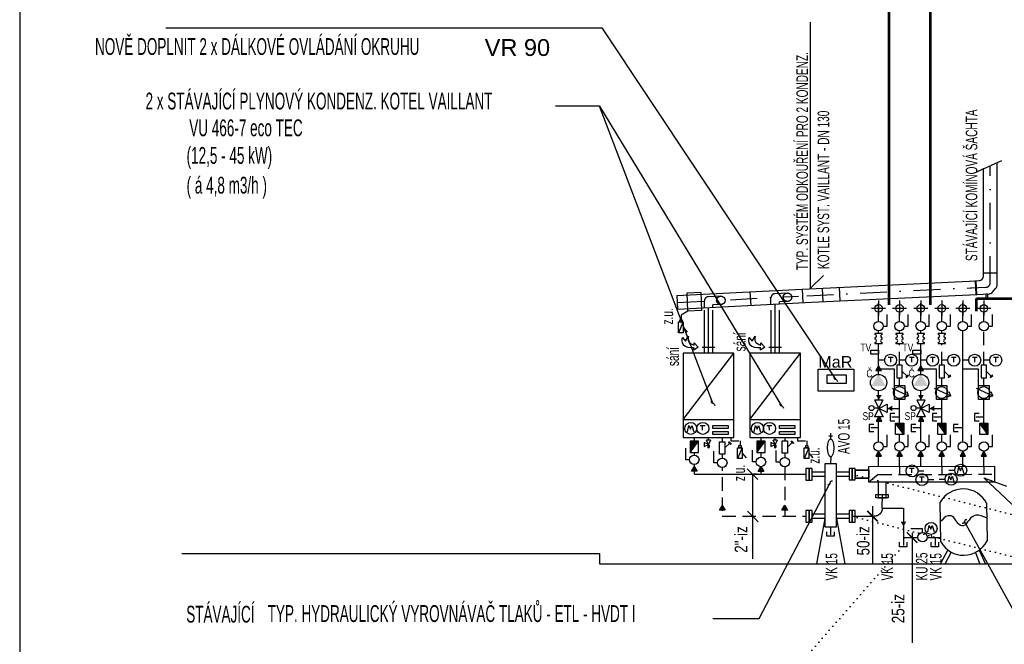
# Model space of a CAD drawing. Header units: millimetres. Extents: x 2424458 to 5109721, y -2781114 to -1335434.
# Tile 33 of 59: x 2559183 to 2568538, y -1410210 to -1404279. Entities that reach past the tile are written whole.
import ezdxf
from ezdxf.enums import TextEntityAlignment as Align

# ---------------------------------------------------------------- set-up
doc = ezdxf.new("R2010")
doc.units = ezdxf.units.MM
doc.header["$LTSCALE"] = 20
doc.header["$MEASUREMENT"] = 0
for name, pattern in [('DASHDOT', [25.4, 12.7, -6.35, 0, -6.35]), ('DASHED', [19.05, 12.7, -6.35]), ('DOT', [0.25, 0, -0.25]), ('GESTRICHELT', [9.525, 6.35, -3.175]), ('ČERCHOVANÁ', [25.4, 12.7, -6.35, 0, -6.35])]:
    doc.linetypes.add(name, pattern=pattern)
for name, color, linetype in [('ARMATURY', 2, 'Continuous'), ('CKBE0_12Y', 3, 'Continuous'), ('KOTELNA', 5, 'Continuous'), ('KOTLE', 4, 'Continuous'), ('KOTY', 2, 'Continuous'), ('OSTATNI', 7, 'Continuous'), ('ROZVODY', 6, 'Continuous'), ('VNITŘVODA', 30, 'ČERCHOVANÁ')]:
    doc.layers.add(name, color=color, linetype=linetype)
doc.layers.add('UT PŘÍVODNÍ', color=6, linetype='Continuous', lineweight=53)
doc.styles.add('ARIEL', font='ARIAL.TTF')
doc.styles.add('ROMAN', font='ic-romans.shx')
doc.styles.add('ROMANS', font='ic-romans.shx', dxfattribs={"width": 0.8})

# ---------------------------------------------------------------- blocks, each defined once
blk = doc.blocks.new('_ARCHTICK')
at = {"color": 0, "linetype": 'ByBlock', "const_width": 0.15}
blk.add_lwpolyline([(-0.5, -0.5), (0.5, 0.5)], dxfattribs=at)

msp = doc.modelspace()

# ---------------------------------------------------------------- hatches: boundary and pattern name
at = {"layer": 'ARMATURY', "linetype": 'DASHDOT', "ltscale": 10}
for points in [[(2567343.7, -1407565.3), (2567370.1, -1407611.1), (2567317.2, -1407611.1)], [(2567343.7, -1407565.3), (2567370.1, -1407611.1), (2567317.2, -1407611.1)], [(2567743.7, -1407565.3), (2567770.1, -1407611.1), (2567717.2, -1407611.1)], [(2567743.7, -1407565.3), (2567770.1, -1407611.1), (2567717.2, -1407611.1)], [(2567345.7, -1407889.6), (2567319.4, -1407843.7), (2567372.3, -1407843.8)], [(2567745.7, -1407889.6), (2567719.4, -1407843.7), (2567772.3, -1407843.8)], [(2567427.9, -1407969.9), (2567473.7, -1407943.4), (2567473.7, -1407996.3)], [(2567827.9, -1407969.9), (2567873.7, -1407943.4), (2567873.7, -1407996.3)], [(2567348.6, -1408045), (2567375.1, -1408090.9), (2567322.2, -1408090.9)], [(2567348.6, -1408045), (2567375.1, -1408090.9), (2567322.2, -1408090.9)], [(2567748.6, -1408045), (2567775.1, -1408090.9), (2567722.2, -1408090.9)], [(2567748.6, -1408045), (2567775.1, -1408090.9), (2567722.2, -1408090.9)], [(2567343.8, -1408377), (2567370.3, -1408422.8), (2567317.4, -1408422.8)], [(2567543.8, -1408377), (2567570.3, -1408422.8), (2567517.4, -1408422.8)], [(2567743.8, -1408377), (2567770.3, -1408422.8), (2567717.4, -1408422.8)], [(2567943.8, -1408377), (2567970.3, -1408422.8), (2567917.4, -1408422.8)], [(2568143.8, -1408377), (2568170.3, -1408422.8), (2568117.4, -1408422.8)], [(2568343.8, -1408377), (2568370.3, -1408422.8), (2568317.4, -1408422.8)], [(2565592.9, -1408520), (2565566.5, -1408565.8), (2565619.4, -1408565.8)], [(2565592.9, -1408520), (2565566.5, -1408565.8), (2565619.4, -1408565.8)], [(2566226.5, -1408523), (2566200.1, -1408568.9), (2566253, -1408568.9)], [(2566226.5, -1408523), (2566200.1, -1408568.9), (2566253, -1408568.9)], [(2565858.9, -1408890.7), (2565832.5, -1408936.5), (2565885.4, -1408936.5)], [(2565858.9, -1408890.7), (2565832.5, -1408936.5), (2565885.4, -1408936.5)], [(2566452.6, -1408889), (2566426.1, -1408934.8), (2566479, -1408934.8)], [(2566452.6, -1408889), (2566426.1, -1408934.8), (2566479, -1408934.8)], [(2567580.6, -1409091.5), (2567606.9, -1409045.6), (2567554, -1409045.8)]]:
    msp.add_hatch(color=256, dxfattribs=at).paths.add_polyline_path(points)
at = {"layer": 'ARMATURY', "linetype": 'Continuous'}
for points in [[(2567344.1, -1407647.5), (2567414.2, -1407756.7), (2567273.5, -1407756.3)], [(2567744.1, -1407647.5), (2567814.2, -1407756.7), (2567673.5, -1407756.3)]]:
    msp.add_hatch(color=2, dxfattribs=at).paths.add_polyline_path(points)
at = {"layer": 'ARMATURY'}
h = msp.add_hatch(color=2, dxfattribs=at)
h.paths.add_polyline_path([(2567543.8, -1408110.6), (2567582.2, -1408110.6), (2567582.2, -1408218), (2567543.8, -1408164.1)])
h.paths.add_polyline_path([(2567505.6, -1408110.6), (2567543.8, -1408110.6), (2567543.8, -1408164.1)])
h = msp.add_hatch(color=2, dxfattribs=at)
h.paths.add_polyline_path([(2567943.8, -1408110.6), (2567982.2, -1408110.6), (2567982.2, -1408218), (2567943.8, -1408164.1)])
h.paths.add_polyline_path([(2567905.6, -1408110.6), (2567943.8, -1408110.6), (2567943.8, -1408164.1)])
h = msp.add_hatch(color=2, dxfattribs=at)
h.paths.add_polyline_path([(2568343.8, -1408110.6), (2568382.2, -1408110.6), (2568382.2, -1408218), (2568343.8, -1408164.1)])
h.paths.add_polyline_path([(2568305.6, -1408110.6), (2568343.8, -1408110.6), (2568343.8, -1408164.1)])
h = msp.add_hatch(color=2, dxfattribs=at)
h.paths.add_polyline_path([(2565593, -1408279.8), (2565554.6, -1408279.8), (2565554.6, -1408387.2), (2565593, -1408333.3)])
h.paths.add_polyline_path([(2565631.2, -1408279.8), (2565593, -1408279.8), (2565593, -1408333.3)])
h = msp.add_hatch(color=2, dxfattribs=at)
h.paths.add_polyline_path([(2566226.7, -1408279.8), (2566188.2, -1408279.8), (2566188.2, -1408387.2), (2566226.7, -1408333.3)])
h.paths.add_polyline_path([(2566264.8, -1408279.8), (2566226.7, -1408279.8), (2566226.7, -1408333.3)])

# ---------------------------------------------------------------- linework, layer by layer
at = {"linetype": 'DASHDOT', "ltscale": 100}
for p, q in [((2566478.1, -1406874.2), (2566358.8, -1406880.4)), ((2565688.2, -1407009), (2565688.2, -1406949.6)), ((2565845.3, -1406903.5), (2565726.1, -1406909.6)), ((2565845.3, -1406983.5), (2565768.1, -1406987.5)), ((2565768.1, -1407005.5), (2565768.1, -1406987.5)), ((2566320.9, -1406979.7), (2566320.9, -1406920.3)), ((2566478.1, -1406954.2), (2566400.8, -1406958.2)), ((2566400.8, -1406976.2), (2566400.8, -1406958.2))]:
    msp.add_line(p, q, dxfattribs=at)
at = {"linetype": 'Continuous'}
msp.add_lwpolyline([(2568364.6, -1406882.7), (2568379, -1406882.7), (2568379, -1406934.3), (2568364.6, -1406934.3)], close=True, dxfattribs=at)
at = {"linetype": 'DASHDOT', "ltscale": 100}
for centre in [(2566478.1, -1406914.2), (2565845.3, -1406943.5)]:
    msp.add_circle(centre, 40, dxfattribs=at)
for centre in [(2566360.9, -1406920.3), (2565728.2, -1406949.6)]:
    msp.add_arc(centre, 40, 92.94719, 180, dxfattribs=at)
at = {"layer": 'ARMATURY', "ltscale": 20}
for p, q in [((2568248.2, -1405737.1), (2568515.9, -1405616.2)), ((2566095.2, -1408542.6), (2566197.8, -1408645.2)), ((2566098.2, -1408944.2), (2566200.8, -1409046.8))]:
    msp.add_line(p, q, dxfattribs=at)
at = {"layer": 'ARMATURY', "linetype": 'DASHDOT'}
for p, q in [((2568404.3, -1406778.8), (2568404.3, -1405665.4)), ((2566661.9, -1406899.4), (2568274.6, -1406822.4)), ((2565429.4, -1406964), (2566582, -1406903.6))]:
    msp.add_line(p, q, dxfattribs=at)
at = {"layer": 'ARMATURY', "linetype": 'Continuous'}
for p, q in [((2568469.3, -1406802.4), (2568469.3, -1405641.8)), ((2568339.3, -1406713.8), (2568339.3, -1405689)), ((2568339.3, -1406683.7), (2568469.3, -1406683.7)), ((2568213.5, -1406760.5), (2568301.4, -1406755.9)), ((2568278, -1406887.3), (2568271.2, -1406757.5)), ((2568220.3, -1406890.3), (2568396.5, -1406881.1)), ((2568424.1, -1406867.9), (2568459, -1406829.2)), ((2566832.8, -1409016), (2566753.7, -1409446.7)), ((2566942.8, -1409016), (2567021.9, -1409446.7))]:
    msp.add_line(p, q, dxfattribs=at)
at = {"layer": 'ARMATURY', "linetype": 'DASHDOT', "ltscale": 300}
for p, q in [((2568216.9, -1406825.4), (2568369.7, -1406817.4)), ((2566361.5, -1407446.7), (2566361.5, -1406980.2)), ((2565727.8, -1407446.7), (2565727.8, -1407013.4))]:
    msp.add_line(p, q, dxfattribs=at)
at = {"layer": 'ARMATURY', "color": 2}
for p, q in [((2567343.8, -1406943.7), (2567343.8, -1407055.5)), ((2567343.8, -1406954.2), (2567343.8, -1407056.5)), ((2567543.8, -1406943.7), (2567543.8, -1406983.7)), ((2567543.8, -1406954.2), (2567543.8, -1407087)), ((2567743.8, -1406943.7), (2567743.8, -1407055.5)), ((2567743.8, -1406954.2), (2567743.8, -1407056.5)), ((2567943.8, -1406943.7), (2567943.8, -1406983.7)), ((2567943.8, -1406954.2), (2567943.8, -1407087)), ((2568143.8, -1406943.7), (2568143.8, -1407055.5)), ((2568143.8, -1406954.2), (2568143.8, -1407056.5)), ((2568343.8, -1406943.7), (2568343.8, -1406983.7)), ((2568343.8, -1406954.2), (2568343.8, -1407087)), ((2567410.2, -1407020.6), (2567277.4, -1407019.8)), ((2567343.8, -1407056.5), (2567343.8, -1407087)), ((2567610.2, -1407020.6), (2567477.4, -1407020.6)), ((2567810.2, -1407020.6), (2567677.4, -1407020.6)), ((2567743.8, -1407056.5), (2567743.8, -1407087)), ((2568010.2, -1407020.6), (2567877.4, -1407020.6)), ((2568210.2, -1407020.6), (2568077.4, -1407020.6)), ((2568143.8, -1407056.5), (2568143.8, -1407087)), ((2568410.2, -1407020.6), (2568277.4, -1407020.6)), ((2567569.4, -1407619.5), (2567613.8, -1407662.9)), ((2567969.4, -1407619.5), (2568013.8, -1407662.9)), ((2568369.4, -1407619.5), (2568413.8, -1407662.9)), ((2567582.2, -1408218), (2567505.6, -1408110.6)), ((2567982.2, -1408218), (2567905.6, -1408110.6)), ((2568382.2, -1408218), (2568305.6, -1408110.6)), ((2565554.6, -1408387.2), (2565631.2, -1408279.8)), ((2566188.2, -1408387.2), (2566264.8, -1408279.8)), ((2566478.1, -1408337.6), (2566522.5, -1408294.1)), ((2565884.5, -1408344.6), (2565928.9, -1408301.2)), ((2567650.4, -1409111.6), (2567761.7, -1409111.3)), ((2567761.7, -1409148.3), (2567761.7, -1409111.3)), ((2567580.5, -1409196), (2567580.5, -1409270.4)), ((2567842.4, -1409166.8), (2567847, -1409196)), ((2567881.1, -1409196), (2567881.1, -1409270.4))]:
    msp.add_line(p, q, dxfattribs=at)
at = {"layer": 'ARMATURY'}
for p, q in [((2567425.5, -1407188.3), (2567425.7, -1407077.1)), ((2567625.5, -1407188.3), (2567625.7, -1407077.1)), ((2567825.5, -1407188.3), (2567825.7, -1407077.1)), ((2568025.5, -1407188.3), (2568025.7, -1407077.1)), ((2568225.5, -1407188.3), (2568225.7, -1407077.1)), ((2568425.5, -1407188.3), (2568425.7, -1407077.1)), ((2567388.5, -1407188.2), (2567425.5, -1407188.3)), ((2567588.5, -1407188.2), (2567625.5, -1407188.3)), ((2567788.5, -1407188.2), (2567825.5, -1407188.3)), ((2567988.5, -1407188.2), (2568025.5, -1407188.3)), ((2568188.5, -1407188.2), (2568225.5, -1407188.3)), ((2568388.5, -1407188.2), (2568425.5, -1407188.3)), ((2567543.8, -1408052.1), (2567469.4, -1408052.1)), ((2567943.8, -1408052.1), (2567869.4, -1408052.1)), ((2568343.8, -1408052.1), (2568269.4, -1408052.1)), ((2567343.8, -1408154.1), (2567269.4, -1408154.1)), ((2567743.8, -1408154.1), (2567669.4, -1408154.1)), ((2568143.8, -1408154.1), (2568069.4, -1408154.1)), ((2566871.5, -1408229.3), (2566906.9, -1408229.3)), ((2566889, -1408257.9), (2566889, -1408206.1)), ((2567425.5, -1408332.5), (2567425.7, -1408221.3)), ((2567625.5, -1408332.5), (2567625.7, -1408221.3)), ((2567825.5, -1408332.5), (2567825.7, -1408221.3)), ((2568025.5, -1408332.5), (2568025.7, -1408221.3)), ((2568225.5, -1408332.5), (2568225.7, -1408221.3)), ((2568425.5, -1408332.5), (2568425.7, -1408221.3)), ((2565511.3, -1408457.9), (2565511, -1408346.6)), ((2565777.3, -1408486.6), (2565777, -1408375.3)), ((2566144.9, -1408478.6), (2566144.6, -1408367.3)), ((2566370.9, -1408479.5), (2566370.6, -1408368.3)), ((2567388.5, -1408332.5), (2567425.5, -1408332.5)), ((2567588.5, -1408332.5), (2567625.5, -1408332.5)), ((2567788.5, -1408332.5), (2567825.5, -1408332.5)), ((2567988.5, -1408332.5), (2568025.5, -1408332.5)), ((2568188.5, -1408332.5), (2568225.5, -1408332.5)), ((2568388.5, -1408332.5), (2568425.5, -1408332.5)), ((2565548.2, -1408457.8), (2565511.3, -1408457.9)), ((2566181.9, -1408478.5), (2566144.9, -1408478.6)), ((2566407.9, -1408479.5), (2566370.9, -1408479.5)), ((2566889, -1408431.2), (2566887.8, -1408495.2)), ((2565814.3, -1408486.5), (2565777.3, -1408486.6)), ((2567718.4, -1408563.8), (2567775, -1408563.7)), ((2568010.7, -1408557.2), (2568067.2, -1408557)), ((2567813.2, -1408645.8), (2567869.7, -1408645.6)), ((2567918.9, -1408642.3), (2567975.4, -1408642.2))]:
    msp.add_line(p, q, dxfattribs=at)
at = {"layer": 'ARMATURY', "color": 2, "linetype": 'Continuous'}
for p, q in [((2567400.4, -1407512.1), (2567343.8, -1407512)), ((2567481.8, -1407485.8), (2567436.3, -1407485.7)), ((2567458.8, -1407530.1), (2567459, -1407487.4)), ((2567600.4, -1407512.1), (2567543.8, -1407512)), ((2567681.8, -1407485.8), (2567636.3, -1407485.7)), ((2567658.8, -1407530.1), (2567659, -1407487.4)), ((2567800.4, -1407512.1), (2567743.8, -1407512)), ((2567881.8, -1407485.8), (2567836.3, -1407485.7)), ((2567858.8, -1407530.1), (2567859, -1407487.4)), ((2568000.4, -1407512.1), (2567943.8, -1407512)), ((2568081.8, -1407485.8), (2568036.3, -1407485.7)), ((2568058.8, -1407530.1), (2568059, -1407487.4)), ((2568200.4, -1407512.1), (2568143.8, -1407512)), ((2568281.8, -1407485.8), (2568236.3, -1407485.7)), ((2568258.8, -1407530.1), (2568259, -1407487.4)), ((2568400.4, -1407512.1), (2568343.8, -1407512)), ((2568481.8, -1407485.8), (2568436.3, -1407485.7)), ((2568458.8, -1407530.1), (2568459, -1407487.4)), ((2567305.8, -1407889.9), (2567385.8, -1408049.9)), ((2567305.8, -1407889.9), (2567385.8, -1407889.9)), ((2567305.8, -1408049.9), (2567385.8, -1407889.9)), ((2567705.8, -1407889.9), (2567785.8, -1408049.9)), ((2567705.8, -1407889.9), (2567785.8, -1407889.9)), ((2567705.8, -1408049.9), (2567785.8, -1407889.9)), ((2567345.8, -1407969.9), (2567425.8, -1407929.9)), ((2567425.8, -1408009.9), (2567345.8, -1407969.9)), ((2567425.8, -1407929.9), (2567425.8, -1408009.9)), ((2567745.8, -1407969.9), (2567825.8, -1407929.9)), ((2567825.8, -1408009.9), (2567745.8, -1407969.9)), ((2567825.8, -1407929.9), (2567825.8, -1408009.9)), ((2567385.8, -1408049.9), (2567305.8, -1408049.9)), ((2567785.8, -1408049.9), (2567705.8, -1408049.9)), ((2565727.8, -1408312.8), (2565687.8, -1408292.8)), ((2565687.8, -1408292.8), (2565687.8, -1408332.8)), ((2565747.8, -1408272.8), (2565707.8, -1408272.8)), ((2565727.8, -1408312.8), (2565707.8, -1408272.8)), ((2565747.8, -1408272.8), (2565727.8, -1408312.8)), ((2566361.5, -1408312.8), (2566321.5, -1408292.8)), ((2566321.5, -1408292.8), (2566321.5, -1408332.8)), ((2566381.5, -1408272.8), (2566341.5, -1408272.8)), ((2566361.5, -1408312.8), (2566341.5, -1408272.8)), ((2566381.5, -1408272.8), (2566361.5, -1408312.8)), ((2565687.8, -1408332.8), (2565727.8, -1408312.8)), ((2566321.5, -1408332.8), (2566361.5, -1408312.8))]:
    msp.add_line(p, q, dxfattribs=at)
at = {"layer": 'ARMATURY', "color": 7, "linetype": 'Continuous'}
for p, q in [((2565649.3, -1408133.3), (2565694.8, -1408133.2)), ((2565672.3, -1408177.6), (2565672.1, -1408134.9)), ((2566282.9, -1408133.3), (2566328.4, -1408133.2)), ((2566305.9, -1408177.6), (2566305.7, -1408134.9)), ((2567636.9, -1408537.5), (2567682.5, -1408537.4)), ((2567660, -1408581.8), (2567659.7, -1408539.1)), ((2567731.7, -1408619.4), (2567777.3, -1408619.3)), ((2567754.8, -1408663.7), (2567754.5, -1408621))]:
    msp.add_line(p, q, dxfattribs=at)
at = {"layer": 'ARMATURY', "color": 7, "linetype": 'DOT', "ltscale": 300}
msp.add_line((2566347.3, -1410679.8), (2567580.5, -1409233.2), dxfattribs=at)
at = {"layer": 'ARMATURY', "color": 7, "linetype": 'DOT', "ltscale": 10}
msp.add_line((2566347.3, -1410679.8), (2567580.5, -1409270.4), dxfattribs=at)
at = {"layer": 'ARMATURY', "color": 7}
for p, q in [((2560725, -1409346.7), (2564692.1, -1409346.7)), ((2564692.1, -1409446.7), (2575178.4, -1409446.7))]:
    msp.add_line(p, q, dxfattribs=at)
at = {"layer": 'ARMATURY', "linetype": 'Continuous'}
for points in [[(2567378.6, -1407268.1), (2567378.6, -1407258.1), (2567309, -1407258.1), (2567309, -1407268)], [(2567378.6, -1407268.1), (2567378.6, -1407258.1), (2567309, -1407258.1), (2567309, -1407268)], [(2567578.6, -1407268.1), (2567578.6, -1407258.1), (2567509, -1407258.1), (2567509, -1407268)], [(2567578.6, -1407268.1), (2567578.6, -1407258.1), (2567509, -1407258.1), (2567509, -1407268)], [(2567778.6, -1407268.1), (2567778.6, -1407258.1), (2567709, -1407258.1), (2567709, -1407268)], [(2567778.6, -1407268.1), (2567778.6, -1407258.1), (2567709, -1407258.1), (2567709, -1407268)], [(2567978.6, -1407268.1), (2567978.6, -1407258.1), (2567909, -1407258.1), (2567909, -1407268)], [(2567978.6, -1407268.1), (2567978.6, -1407258.1), (2567909, -1407258.1), (2567909, -1407268)], [(2567309, -1407299.4), (2567309, -1407311.7)], [(2567309, -1407344.7), (2567309, -1407354.8), (2567378.6, -1407354.8), (2567378.6, -1407344.8)], [(2567378.6, -1407311.8), (2567378.6, -1407299.4)], [(2567509, -1407299.4), (2567509, -1407311.7)], [(2567509, -1407344.7), (2567509, -1407354.8), (2567578.6, -1407354.8), (2567578.6, -1407344.8)], [(2567578.6, -1407311.8), (2567578.6, -1407299.4)], [(2567709, -1407299.4), (2567709, -1407311.7)], [(2567709, -1407344.7), (2567709, -1407354.8), (2567778.6, -1407354.8), (2567778.6, -1407344.8)], [(2567778.6, -1407311.8), (2567778.6, -1407299.4)], [(2567909, -1407299.4), (2567909, -1407311.7)], [(2567909, -1407344.7), (2567909, -1407354.8), (2567978.6, -1407354.8), (2567978.6, -1407344.8)], [(2567978.6, -1407311.8), (2567978.6, -1407299.4)], [(2565727.8, -1408272.8), (2565727.8, -1408246.7)], [(2566361.5, -1408272.8), (2566361.5, -1408246.7)], [(2565727.8, -1408312.8), (2565737.2, -1408322.1), (2565716.8, -1408330), (2565737.2, -1408330), (2565717.4, -1408338.5), (2565737.2, -1408338.5), (2565728.2, -1408347.6), (2565727.8, -1408312.8)], [(2566361.5, -1408312.8), (2566370.8, -1408322.1), (2566350.4, -1408330), (2566370.9, -1408330), (2566351, -1408338.5), (2566370.9, -1408338.5), (2566361.8, -1408347.6), (2566361.5, -1408312.8)]]:
    msp.add_lwpolyline(points, dxfattribs=at)
at = {"layer": 'ARMATURY', "ltscale": 0.2}
for points in [[(2566769.4, -1407597.5), (2567108.1, -1407597.5), (2567108.1, -1407805.1), (2566769.4, -1407805.1)], [(2566855.2, -1407651.6), (2567035.8, -1407651.6), (2567035.8, -1407732.8), (2566855.2, -1407732.8)]]:
    msp.add_lwpolyline(points, close=True, dxfattribs=at)
at = {"layer": 'ARMATURY', "linetype": 'DASHDOT', "ltscale": 10}
for points in [[(2567343.7, -1407565.3), (2567317.2, -1407611.1), (2567370.1, -1407611.1)], [(2567343.7, -1407565.3), (2567317.2, -1407611.1), (2567370.1, -1407611.1)], [(2567743.7, -1407565.3), (2567717.2, -1407611.1), (2567770.1, -1407611.1)], [(2567743.7, -1407565.3), (2567717.2, -1407611.1), (2567770.1, -1407611.1)], [(2567348.6, -1408045), (2567322.2, -1408090.9), (2567375.1, -1408090.9)], [(2567348.6, -1408045), (2567322.2, -1408090.9), (2567375.1, -1408090.9)], [(2567748.6, -1408045), (2567722.2, -1408090.9), (2567775.1, -1408090.9)], [(2567748.6, -1408045), (2567722.2, -1408090.9), (2567775.1, -1408090.9)], [(2567343.8, -1408377), (2567317.4, -1408422.8), (2567370.3, -1408422.8)], [(2567543.8, -1408377), (2567517.4, -1408422.8), (2567570.3, -1408422.8)], [(2567743.8, -1408377), (2567717.4, -1408422.8), (2567770.3, -1408422.8)], [(2567943.8, -1408377), (2567917.4, -1408422.8), (2567970.3, -1408422.8)], [(2568143.8, -1408377), (2568117.4, -1408422.8), (2568170.3, -1408422.8)], [(2568343.8, -1408377), (2568317.4, -1408422.8), (2568370.3, -1408422.8)], [(2565592.9, -1408520), (2565619.4, -1408565.8), (2565566.5, -1408565.8)], [(2565592.9, -1408520), (2565619.4, -1408565.8), (2565566.5, -1408565.8)], [(2566226.5, -1408523), (2566253, -1408568.9), (2566200.1, -1408568.9)], [(2566226.5, -1408523), (2566253, -1408568.9), (2566200.1, -1408568.9)], [(2565858.9, -1408890.7), (2565885.4, -1408936.5), (2565832.5, -1408936.5)], [(2565858.9, -1408890.7), (2565885.4, -1408936.5), (2565832.5, -1408936.5)], [(2566452.6, -1408889), (2566479, -1408934.8), (2566426.1, -1408934.8)], [(2566452.6, -1408889), (2566479, -1408934.8), (2566426.1, -1408934.8)]]:
    msp.add_lwpolyline(points, close=True, dxfattribs=at)
at = {"layer": 'ARMATURY', "color": 2}
for points in [[(2567569.4, -1407560.8), (2567518.3, -1407560.8), (2567518.3, -1407678.2), (2567569.4, -1407678.2)], [(2567969.4, -1407560.8), (2567918.3, -1407560.8), (2567918.3, -1407678.2), (2567969.4, -1407678.2)], [(2568369.4, -1407560.8), (2568318.3, -1407560.8), (2568318.3, -1407678.2), (2568369.4, -1407678.2)], [(2567628.7, -1407657.7), (2567623.8, -1407652.8), (2567603.7, -1407673), (2567608.6, -1407677.8)], [(2568028.7, -1407657.7), (2568023.8, -1407652.8), (2568003.7, -1407673), (2568008.6, -1407677.8)], [(2568428.7, -1407657.7), (2568423.8, -1407652.8), (2568403.7, -1407673), (2568408.6, -1407677.8)], [(2567582.2, -1408218), (2567505.6, -1408218), (2567505.6, -1408110.6), (2567582.2, -1408110.6)], [(2567982.2, -1408218), (2567905.6, -1408218), (2567905.6, -1408110.6), (2567982.2, -1408110.6)], [(2568382.2, -1408218), (2568305.6, -1408218), (2568305.6, -1408110.6), (2568382.2, -1408110.6)], [(2565554.6, -1408387.2), (2565631.2, -1408387.2), (2565631.2, -1408279.8), (2565554.6, -1408279.8)], [(2565884.5, -1408403.3), (2565833.4, -1408403.3), (2565833.4, -1408285.9), (2565884.5, -1408285.9)], [(2565943.8, -1408306.4), (2565939, -1408311.2), (2565918.9, -1408291.1), (2565923.7, -1408286.3)], [(2566188.2, -1408387.2), (2566264.8, -1408387.2), (2566264.8, -1408279.8), (2566188.2, -1408279.8)], [(2566478.1, -1408396.3), (2566427, -1408396.3), (2566427, -1408278.8), (2566478.1, -1408278.8)], [(2566537.4, -1408299.3), (2566532.6, -1408304.2), (2566512.5, -1408284.1), (2566517.3, -1408279.2)]]:
    msp.add_lwpolyline(points, close=True, dxfattribs=at)
at = {"layer": 'ARMATURY', "ltscale": 20}
for points in [[(2567471.5, -1407778.1), (2567628.7, -1407851.2), (2567614.3, -1407811.3)], [(2567871.5, -1407778.1), (2568028.7, -1407851.2), (2568014.3, -1407811.3)], [(2568271.5, -1407778.1), (2568428.7, -1407851.2), (2568414.3, -1407811.3)], [(2567628.7, -1407851.2), (2567593.7, -1407862.5)], [(2568028.7, -1407851.2), (2567993.7, -1407862.5)], [(2568428.7, -1407851.2), (2568393.7, -1407862.5)]]:
    msp.add_lwpolyline(points, dxfattribs=at)
for points in [[(2567494, -1407753.2), (2567593.7, -1407753.2), (2567593.7, -1407884.1), (2567494, -1407884.1)], [(2567894, -1407753.2), (2567993.7, -1407753.2), (2567993.7, -1407884.1), (2567894, -1407884.1)], [(2568294, -1407753.2), (2568393.7, -1407753.2), (2568393.7, -1407884.1), (2568294, -1407884.1)]]:
    msp.add_lwpolyline(points, close=True, dxfattribs=at)
at = {"layer": 'ARMATURY'}
for points in [[(2567498.6, -1408019.3), (2567454.8, -1408019.3), (2567454.8, -1408088.6), (2567498.6, -1408088.6)], [(2567898.6, -1408019.3), (2567854.8, -1408019.3), (2567854.8, -1408088.6), (2567898.6, -1408088.6)], [(2568298.6, -1408019.3), (2568254.8, -1408019.3), (2568254.8, -1408088.6), (2568298.6, -1408088.6)], [(2567298.6, -1408121.2), (2567254.8, -1408121.2), (2567254.8, -1408190.5), (2567298.6, -1408190.5)], [(2567698.6, -1408121.2), (2567654.8, -1408121.2), (2567654.8, -1408190.5), (2567698.6, -1408190.5)], [(2568098.6, -1408121.2), (2568054.8, -1408121.2), (2568054.8, -1408190.5), (2568098.6, -1408190.5)]]:
    msp.add_lwpolyline(points, dxfattribs=at)
at = {"layer": 'ARMATURY', "color": 7}
for points in [[(2565528.1, -1408192), (2565541.7, -1408131.8), (2565558, -1408166.3), (2565570.6, -1408131.6), (2565587.6, -1408191)], [(2566161.8, -1408192), (2566175.3, -1408131.8), (2566191.6, -1408166.3), (2566204.2, -1408131.6), (2566221.2, -1408191)], [(2568092.8, -1408589.2), (2568106.4, -1408529.1), (2568122.6, -1408563.5), (2568135.2, -1408528.8), (2568152.2, -1408588.2)], [(2568001, -1408674.4), (2568014.6, -1408614.3), (2568030.8, -1408648.7), (2568043.5, -1408614), (2568060.4, -1408673.4)]]:
    msp.add_lwpolyline(points, dxfattribs=at)
at = {"layer": 'ARMATURY'}
for points in [[(2565768.2, -1408131.1), (2565914.4, -1408131.1), (2565914.4, -1408159.8), (2565768.2, -1408159.8)], [(2565768.2, -1408188.4), (2565914.4, -1408188.4), (2565914.4, -1408217.1), (2565768.2, -1408217.1)], [(2566401.8, -1408131.1), (2566548.1, -1408131.1), (2566548.1, -1408159.8), (2566401.8, -1408159.8)], [(2566401.8, -1408188.4), (2566548.1, -1408188.4), (2566548.1, -1408217.1), (2566401.8, -1408217.1)]]:
    msp.add_lwpolyline(points, close=True, dxfattribs=at)
at = {"layer": 'ARMATURY', "color": 7, "linetype": 'DOT', "ltscale": 10}
for points in [[(2567092.8, -1408593.9), (2568853.6, -1409037.8), (2569829.7, -1408593.9)], [(2567092.8, -1408993.6), (2568853.6, -1409437.5), (2569829.7, -1408993.6)]]:
    msp.add_lwpolyline(points, dxfattribs=at)
at = {"layer": 'ARMATURY', "color": 7, "ltscale": 20}
msp.add_lwpolyline([(2569655.1, -1409859.1), (2568343.8, -1408628.4), (2568560.7, -1408709.5)], dxfattribs=at)
at = {"layer": 'ARMATURY', "color": 2}
for points in [[(2566920.6, -1409140.3), (2566920.6, -1409184.2), (2566851.3, -1409184.2), (2566851.3, -1409140.3)], [(2567810.9, -1409141.9), (2567824.5, -1409081.8), (2567840.8, -1409116.2), (2567853.4, -1409081.5), (2567870.4, -1409140.9)], [(2567613.3, -1409241.2), (2567613.3, -1409285), (2567544, -1409285), (2567544, -1409241.2)], [(2567913.9, -1409241.2), (2567913.9, -1409285), (2567844.6, -1409285), (2567844.6, -1409241.2)]]:
    msp.add_lwpolyline(points, dxfattribs=at)
for centre, radius in [((2567343.8, -1407020.6), 35.9), ((2567543.8, -1407020.6), 35.9), ((2567743.8, -1407020.6), 35.9), ((2567943.8, -1407020.6), 35.9), ((2568143.8, -1407020.6), 35.9), ((2568343.8, -1407020.6), 35.9), ((2567761.8, -1409193), 44.7)]:
    msp.add_circle(centre, radius, dxfattribs=at)
at = {"layer": 'ARMATURY'}
for centre, radius in [((2567343.8, -1407188.1), 44.7), ((2567543.8, -1407188.1), 44.7), ((2567743.8, -1407188.1), 44.7), ((2567943.8, -1407188.1), 44.7), ((2568143.8, -1407188.1), 44.7), ((2568343.8, -1407188.1), 44.7), ((2565559.6, -1408159.8), 57), ((2565673.7, -1408159.8), 57), ((2566193.3, -1408159.8), 57), ((2566307.3, -1408159.8), 57), ((2567343.8, -1408332.4), 44.7), ((2567543.8, -1408332.4), 44.7), ((2567743.8, -1408332.4), 44.7), ((2567943.8, -1408332.4), 44.7), ((2568143.8, -1408332.4), 44.7), ((2568343.8, -1408332.4), 44.7), ((2565592.9, -1408457.7), 44.7), ((2565858.9, -1408486.4), 44.7), ((2566226.5, -1408478.4), 44.7), ((2566452.6, -1408479.4), 44.7), ((2567661.4, -1408564), 57), ((2568124.3, -1408557), 57), ((2567756.2, -1408645.9), 57), ((2568032.5, -1408642.2), 57)]:
    msp.add_circle(centre, radius, dxfattribs=at)
at = {"layer": 'ARMATURY', "color": 2, "linetype": 'Continuous'}
for centre in [(2567457.4, -1407512.3), (2567657.4, -1407512.3), (2567857.4, -1407512.3), (2568057.4, -1407512.3), (2568257.4, -1407512.3), (2568457.4, -1407512.3), (2567542.3, -1407819.2), (2567942.3, -1407819.2), (2568342.3, -1407819.2), (2567842.4, -1409109.7)]:
    msp.add_circle(centre, 57, dxfattribs=at)
at = {"layer": 'ARMATURY', "linetype": 'Continuous'}
for centre, radius, start, end in [((2568299.3, -1406713.8), 40, 270, 0), ((2568394.4, -1406841.1), 40, 273, 318), ((2568429.3, -1406802.4), 40, 318, 0), ((2567309, -1407283.7), 15.7, 270, 90), ((2567378.6, -1407283.8), 15.7, 90, 270), ((2567509, -1407283.7), 15.7, 270, 90), ((2567578.6, -1407283.8), 15.7, 90, 270), ((2567709, -1407283.7), 15.7, 270, 90), ((2567778.6, -1407283.8), 15.7, 90, 270), ((2567909, -1407283.7), 15.7, 270, 90), ((2567978.6, -1407283.8), 15.7, 90, 270), ((2567309, -1407328.2), 16.5, 270, 90), ((2567378.6, -1407328.3), 16.5, 90, 270), ((2567509, -1407328.2), 16.5, 270, 90), ((2567578.6, -1407328.3), 16.5, 90, 270), ((2567709, -1407328.2), 16.5, 270, 90), ((2567778.6, -1407328.3), 16.5, 90, 270), ((2567909, -1407328.2), 16.5, 270, 90), ((2567978.6, -1407328.3), 16.5, 90, 270)]:
    msp.add_arc(centre, radius, start, end, dxfattribs=at)
at = {"layer": 'ARMATURY', "linetype": 'DASHDOT'}
msp.add_arc((2568364.3, -1406778.8), 40, 270, 0, dxfattribs=at)
at = {"layer": 'ARMATURY'}
msp.add_ellipse((2566889, -1408344.6), major_axis=(0, -86.7), ratio=0.35027, dxfattribs=at)
at = {"layer": 'KOTELNA', "color": 3, "linetype": 'Continuous'}
for p, q in [((2565487.8, -1408076.3), (2565967.8, -1407446.7)), ((2566121.5, -1408076.3), (2566601.5, -1407446.7)), ((2565487.8, -1408076.3), (2565967.8, -1408076.3)), ((2566121.5, -1408076.3), (2566601.5, -1408076.3)), ((2565592.9, -1408246.7), (2565592.9, -1408279.8)), ((2565858.9, -1408246.7), (2565858.9, -1408285.9)), ((2566226.5, -1408246.7), (2566226.5, -1408279.8)), ((2566452.6, -1408246.7), (2566452.6, -1408278.8)), ((2565592.9, -1408387.2), (2565592.9, -1408413.1)), ((2566226.5, -1408387.2), (2566226.5, -1408433.7)), ((2565858.9, -1408403.3), (2565858.9, -1408441.7)), ((2566452.6, -1408396.3), (2566452.6, -1408434.7)), ((2565592.9, -1408502.4), (2565592.9, -1408593.9)), ((2565858.9, -1408531.1), (2565858.9, -1408561.2)), ((2566226.5, -1408523), (2566226.5, -1408593.8)), ((2565594.4, -1408593.9), (2566653.2, -1408595.2)), ((2567934.1, -1409237.9), (2567929.5, -1408861.5)), ((2568369.5, -1408870.9), (2568374.1, -1409228.4)), ((2566887.8, -1409095.2), (2566887.8, -1409169.6)), ((2568001.1, -1409314.2), (2567930, -1409448.5)), ((2568300, -1409315.7), (2568360.4, -1409448.5)), ((2568032, -1409334), (2567973.3, -1409448.5)), ((2568263.4, -1409338.1), (2568304.4, -1409448.5))]:
    msp.add_line(p, q, dxfattribs=at)
for points in [[(2565487.8, -1408246.7), (2565967.8, -1408246.7), (2565967.8, -1407446.7), (2565487.8, -1407446.7)], [(2566121.5, -1408246.7), (2566601.5, -1408246.7), (2566601.5, -1407446.7), (2566121.5, -1407446.7)], [(2566682.8, -1408540.2), (2566653.2, -1408540.2), (2566653.2, -1408650.1), (2566682.8, -1408650.1)], [(2566712.4, -1408540.2), (2566682.8, -1408540.2), (2566682.8, -1408650.1), (2566712.4, -1408650.1)], [(2566712.4, -1408571.8), (2566832.8, -1408571.8), (2566832.8, -1408616), (2566712.4, -1408616)], [(2566832.8, -1409095.2), (2566942.8, -1409095.2), (2566942.8, -1408495.2), (2566832.8, -1408495.2)], [(2566942.8, -1408571.8), (2567063.2, -1408571.8), (2567063.2, -1408616), (2566942.8, -1408616)], [(2567092.8, -1408539), (2567063.2, -1408539), (2567063.2, -1408648.9), (2567092.8, -1408648.9)], [(2566682.8, -1408939), (2566653.2, -1408939), (2566653.2, -1409048.9), (2566682.8, -1409048.9)], [(2566712.4, -1408939), (2566682.8, -1408939), (2566682.8, -1409048.9), (2566712.4, -1409048.9)], [(2567092.8, -1408938.6), (2567063.2, -1408938.6), (2567063.2, -1409048.5), (2567092.8, -1409048.5)], [(2567122.4, -1408938.6), (2567092.8, -1408938.6), (2567092.8, -1409048.5), (2567122.4, -1409048.5)], [(2566712.4, -1408971.8), (2566832.8, -1408971.8), (2566832.8, -1409016), (2566712.4, -1409016)], [(2566942.8, -1408971.8), (2567063.2, -1408971.8), (2567063.2, -1409016), (2566942.8, -1409016)]]:
    msp.add_lwpolyline(points, close=True, dxfattribs=at)
for centre, start, end in [((2568147, -1408984.8), 27.10317, 150.43684), ((2568151.6, -1409114.5), 209.56316, 332.89683)]:
    msp.add_arc(centre, 250, start, end, dxfattribs=at)
at = {"layer": 'KOTELNA', "color": 3, "linetype": 'Continuous', "end_tangent": (0.992886, -0.119072)}
msp.add_spline([(2566906.1, -1408660.5), (2566887.9, -1408665.9), (2566883.9, -1408671.5), (2566874.2, -1408691.5), (2566861.4, -1408696)], degree=3, dxfattribs=at)
at = {"layer": 'KOTELNA', "color": 3, "linetype": 'Continuous'}
msp.add_open_spline([(2568369.5, -1409009.7), (2568335.2, -1408994.1), (2568274.1, -1408966.4), (2568199.2, -1409023.3), (2568160.4, -1409103.6), (2568085.3, -1409063), (2568071.5, -1409000.8), (2567985.3, -1408975.7), (2567954.2, -1409026.4), (2567929.5, -1409047.9)], degree=3, knots=[0, 0, 0, 0, 103.476411, 183.999045, 263.214291, 316.753048, 388.080801, 443.702552, 538.710142, 538.710142, 538.710142, 538.710142], dxfattribs=at)
at = {"layer": 'KOTLE', "color": 2, "linetype": 'Continuous', "ltscale": 3}
for p, q in [((2566618.5, -1406836.6), (2568271.2, -1406757.5)), ((2565426, -1406899.1), (2566618.5, -1406836.6)), ((2566705.2, -1406962.2), (2568278, -1406887.3)), ((2565432.8, -1407028.9), (2566705.2, -1406962.2))]:
    msp.add_line(p, q, dxfattribs=at)
at = {"layer": 'KOTLE', "color": 2, "linetype": 'DASHED', "ltscale": 3}
for p, q in [((2568271.1, -1406887.6), (2568264.3, -1406757.8)), ((2566122, -1406862.6), (2566128.8, -1406992.4)), ((2566626.3, -1406966.3), (2566619.5, -1406836.5)), ((2566818.4, -1406956.3), (2566811.6, -1406826.5)), ((2566980.2, -1406947.8), (2566973.4, -1406818)), ((2565426, -1406899.1), (2565432.8, -1407028.9)), ((2565688.7, -1407445.2), (2565688.7, -1407036)), ((2565768.7, -1407445.2), (2565768.7, -1407036)), ((2566322.7, -1407445.2), (2566322.7, -1407036)), ((2566402.7, -1407445.2), (2566402.7, -1407036))]:
    msp.add_line(p, q, dxfattribs=at)
at = {"layer": 'KOTLE', "color": 2, "ltscale": 0.2}
for p, q in [((2565487.5, -1407148.8), (2565442.9, -1407250.7)), ((2565487.5, -1407199.8), (2565525.7, -1407244.4)), ((2565666.6, -1407389.1), (2565789.1, -1407389.1)), ((2566300.2, -1407389.1), (2566422.7, -1407389.1)), ((2566048.7, -1408342.7), (2566004.1, -1408444.6)), ((2566682.3, -1408342.7), (2566637.7, -1408444.6)), ((2566048.7, -1408393.7), (2566087, -1408438.3)), ((2566682.3, -1408393.7), (2566720.6, -1408438.3))]:
    msp.add_line(p, q, dxfattribs=at)
at = {"layer": 'KOTLE'}
for p, q in [((2567343.8, -1408520.1), (2567343.8, -1408377)), ((2567543.8, -1408520.1), (2567543.8, -1408377)), ((2567743.8, -1408520.1), (2567743.8, -1408377)), ((2567943.8, -1408520.1), (2567943.8, -1408377)), ((2568143.8, -1408520.1), (2568143.8, -1408377)), ((2568343.8, -1408520.1), (2568343.8, -1408377))]:
    msp.add_line(p, q, dxfattribs=at)
at = {"layer": 'KOTLE', "color": 2, "linetype": 'DASHED', "ltscale": 3}
msp.add_lwpolyline([(2565523.7, -1406872.4), (2565653.6, -1406865.6), (2565662.7, -1407039.2), (2565532.8, -1407046)], close=True, dxfattribs=at)
at = {"layer": 'KOTLE', "color": 2, "ltscale": 0.2}
for points in [[(2565442.9, -1407148.8), (2565487.5, -1407148.8), (2565487.5, -1407250.7), (2565442.9, -1407250.7)], [(2565456.2, -1407128.9), (2565477, -1407128.9), (2565477, -1407149), (2565456.2, -1407149)], [(2566004.1, -1408342.7), (2566048.7, -1408342.7), (2566048.7, -1408444.6), (2566004.1, -1408444.6)], [(2566017.4, -1408322.6), (2566038.3, -1408322.6), (2566038.3, -1408342.7), (2566017.4, -1408342.7)], [(2566637.7, -1408342.7), (2566682.3, -1408342.7), (2566682.3, -1408444.6), (2566637.7, -1408444.6)], [(2566651, -1408322.6), (2566671.9, -1408322.6), (2566671.9, -1408342.7), (2566651, -1408342.7)]]:
    msp.add_lwpolyline(points, close=True, dxfattribs=at)
at = {"layer": 'KOTLE'}
for points in [[(2567122.4, -1408539), (2567092.8, -1408539), (2567092.8, -1408648.9), (2567122.4, -1408648.9)], [(2567122.4, -1408632.6), (2567250, -1408632.6), (2567250, -1408557.6), (2567122.4, -1408557.6)], [(2567122.4, -1408557.6), (2567250, -1408557.6), (2567250, -1408632.6), (2567122.4, -1408632.6)], [(2568443.8, -1408519.8), (2568443.8, -1408669.8), (2567250, -1408670.1), (2567250, -1408520.1)], [(2567415.8, -1408820.1), (2567415.8, -1408670.1), (2567340.8, -1408670.1), (2567340.8, -1408820.1)], [(2567316.1, -1408820.1), (2567316.1, -1408788.6), (2567435, -1408788.6), (2567435, -1408820.1)]]:
    msp.add_lwpolyline(points, close=True, dxfattribs=at)
at = {"layer": 'KOTY', "color": 7, "linetype": 'Continuous'}
for p, q in [((2566695, -1404301.7), (2566695, -1406832.6)), ((2566695, -1406832.6), (2566819.6, -1406707.9))]:
    msp.add_line(p, q, dxfattribs=at)
at = {"layer": 'KOTY', "color": 7, "ltscale": 0.2}
for p, q in [((2564691.7, -1405098.7), (2564275.1, -1405098.7)), ((2565769.4, -1407919.8), (2564691.7, -1405098.7))]:
    msp.add_line(p, q, dxfattribs=at)
at = {"layer": 'KOTY', "color": 1, "lineweight": 25}
for p, q in [((2567345.7, -1407966.8), (2567300.5, -1407966.7)), ((2567745.7, -1407966.8), (2567700.5, -1407966.7))]:
    msp.add_line(p, q, dxfattribs=at)
at = {"layer": 'KOTY', "color": 2, "ltscale": 0.2}
for p, q in [((2566146.5, -1408593.9), (2566146.5, -1408788.1)), ((2566190.6, -1408593.9), (2566156.5, -1408593.9)), ((2566146.5, -1408788.1), (2566146.5, -1409397.8)), ((2567285.4, -1408898.2), (2567285.4, -1409439.9)), ((2567662, -1409152.2), (2567662, -1410196.7))]:
    msp.add_line(p, q, dxfattribs=at)
at = {"layer": 'KOTY', "color": 7}
for p, q in [((2566210, -1409965.4), (2566882.5, -1408677.7)), ((2569729.9, -1411889.5), (2568159.4, -1409043.7)), ((2565767.4, -1409965.4), (2566210, -1409965.4))]:
    msp.add_line(p, q, dxfattribs=at)
at = {"layer": 'KOTY', "color": 1, "lineweight": 25}
for points in [[(2567343.8, -1407455.6), (2567270.1, -1407455.6), (2567270.1, -1407416.5), (2567343.8, -1407416.5)], [(2567743.8, -1407455.6), (2567670.1, -1407455.6), (2567670.1, -1407416.5), (2567743.8, -1407416.5)]]:
    msp.add_lwpolyline(points, close=True, dxfattribs=at)
for centre, radius in [((2567343.9, -1407724.7), 77.2), ((2567743.9, -1407724.7), 77.2), ((2567276.6, -1407966.7), 24), ((2567676.6, -1407966.7), 24)]:
    msp.add_circle(centre, radius, dxfattribs=at)
at = {"layer": 'KOTY', "color": 7}
for points, end_tangent in [([(2566917.6, -1407668.9), (2566923, -1407687.1), (2566928.6, -1407691.1), (2566948.5, -1407700.8), (2566953.1, -1407713.6)], (0.119072, 0.992886)), ([(2565752.1, -1407896.2), (2565757.6, -1407914.4), (2565763.1, -1407918.4), (2565783.1, -1407928.1), (2565787.6, -1407940.8)], (0.119072, 0.992886)), ([(2566404.4, -1407921.5), (2566409.8, -1407939.7), (2566415.4, -1407943.7), (2566435.4, -1407953.4), (2566439.9, -1407966.1)], (0.119072, 0.992886)), ([(2568182.8, -1409027.9), (2568164.5, -1409033.4), (2568160.6, -1409039), (2568150.8, -1409058.9), (2568138.1, -1409063.5)], (0.992886, -0.119072))]:
    msp.add_spline(points, degree=3, dxfattribs=dict(at, end_tangent=end_tangent))
at = {"layer": 'OSTATNI', "linetype": 'Continuous'}
for p, q in [((2564691.7, -1405098.7), (2566421.6, -1407945.1)), ((2564692.1, -1409346.7), (2564692.1, -1409446.7))]:
    msp.add_line(p, q, dxfattribs=at)
at = {"layer": 'OSTATNI', "color": 7, "linetype": 'DASHED', "ltscale": 5}
for p, q in [((2565532.8, -1407046), (2565466.6, -1407084.7)), ((2565466.6, -1407084.7), (2565466.6, -1407149))]:
    msp.add_line(p, q, dxfattribs=at)
at = {"layer": 'OSTATNI', "color": 7, "linetype": 'DASHDOT', "ltscale": 0.3}
for p, q in [((2565940.4, -1408246.7), (2565940.4, -1408277)), ((2565940.4, -1408277), (2566027.7, -1408277)), ((2566027.7, -1408277), (2566027.7, -1408325.8)), ((2566574, -1408246.7), (2566574, -1408277)), ((2566574, -1408277), (2566661.3, -1408277)), ((2566661.3, -1408277), (2566661.3, -1408325.8))]:
    msp.add_line(p, q, dxfattribs=at)
at = {"layer": 'OSTATNI', "linetype": 'Continuous'}
msp.add_lwpolyline([(2559183.3, -1415674.1), (2580183.3, -1415674.1), (2580183.3, -1400824.1), (2559183.3, -1400824.1)], close=True, dxfattribs=at)
msp.add_lwpolyline([(2560571.1, -1404355.4), (2564712.9, -1404355.4), (2566933.4, -1407692.3)], dxfattribs=at)
at = {"layer": 'OSTATNI', "color": 2, "ltscale": 0.2}
for points in [[(2565480.1, -1407295.9), (2565508.5, -1407332.2), (2565536.7, -1407285.4)], [(2565591.9, -1407370.4), (2565592.1, -1407347.8), (2565628.4, -1407388.7), (2565589, -1407416.1), (2565589, -1407391.3)], [(2566113.7, -1407295.9), (2566142.1, -1407332.2), (2566170.4, -1407285.4)], [(2566225.6, -1407370.4), (2566225.7, -1407347.8), (2566262.1, -1407388.7), (2566222.6, -1407416.1), (2566222.6, -1407391.3)]]:
    msp.add_lwpolyline(points, dxfattribs=at)
at = {"layer": 'OSTATNI', "color": 2, "ltscale": 0.2, "start_tangent": (-0.447404, -0.894332), "end_tangent": (0.996549, 0.083012)}
for points in [[(2565480.1, -1407295.9), (2565486, -1407361.5), (2565589, -1407391.3)], [(2566113.7, -1407295.9), (2566119.6, -1407361.5), (2566222.6, -1407391.3)]]:
    msp.add_spline(points, degree=3, dxfattribs=at)
at = {"layer": 'OSTATNI', "color": 2, "ltscale": 0.2, "start_tangent": (-0.384765, -0.923015)}
for points in [[(2565536.7, -1407285.4), (2565536.7, -1407331.7), (2565591.9, -1407370.4)], [(2566170.4, -1407285.4), (2566170.4, -1407331.7), (2566225.6, -1407370.4)]]:
    msp.add_spline(points, degree=3, dxfattribs=at)
at = {"layer": 'ROZVODY'}
for p, q in [((2567343.8, -1407056.5), (2567343.8, -1406970.1)), ((2567743.8, -1407056.5), (2567743.8, -1406970.1)), ((2568143.8, -1407056.5), (2568143.8, -1406970.1)), ((2567343.8, -1407143.5), (2567343.8, -1407056.5)), ((2567743.8, -1407143.5), (2567743.8, -1407056.5)), ((2568143.8, -1407143.5), (2568143.8, -1407056.5)), ((2567343.8, -1407258.1), (2567343.8, -1407232.8)), ((2567743.8, -1407258.1), (2567743.8, -1407232.8)), ((2568143.8, -1408287.7), (2568143.8, -1407232.8)), ((2567343.8, -1407647.5), (2567343.8, -1407354.8)), ((2567743.8, -1407647.5), (2567743.8, -1407354.8)), ((2567343.8, -1407889.9), (2567343.8, -1407801.9)), ((2567743.8, -1407889.9), (2567743.8, -1407801.9)), ((2567423.8, -1407969.9), (2567543.8, -1407969.9)), ((2567543.8, -1408110.6), (2567543.8, -1407927.1)), ((2567823.8, -1407969.9), (2567943.8, -1407969.9)), ((2567943.8, -1408110.6), (2567943.8, -1407927.1)), ((2568343.8, -1408110.6), (2568343.8, -1407927.1)), ((2567343.8, -1408287.7), (2567343.8, -1408049.9)), ((2567743.8, -1408287.7), (2567743.8, -1408049.9)), ((2568143.8, -1408287.7), (2568143.8, -1408049.9)), ((2567543.8, -1408287.7), (2567543.8, -1408218)), ((2567943.8, -1408287.7), (2567943.8, -1408218))]:
    msp.add_line(p, q, dxfattribs=at)
at = {"layer": 'ROZVODY', "linetype": 'GESTRICHELT'}
for p, q in [((2567543.8, -1407143.5), (2567543.8, -1407056.6)), ((2567943.8, -1407143.5), (2567943.8, -1407056.6)), ((2568343.8, -1407143.5), (2568343.8, -1407056.6)), ((2567543.8, -1407258.1), (2567543.8, -1407232.8)), ((2567943.8, -1407258.1), (2567943.8, -1407232.8)), ((2568343.8, -1407560.8), (2568343.8, -1407232.8)), ((2567543.8, -1407560.8), (2567543.8, -1407354.8)), ((2567943.8, -1407560.8), (2567943.8, -1407354.8)), ((2567543.8, -1407753.2), (2567543.8, -1407678.2)), ((2567943.8, -1407753.2), (2567943.8, -1407678.2)), ((2568343.8, -1407753.2), (2568343.8, -1407678.2)), ((2567543.8, -1407927.1), (2567543.8, -1407877.4)), ((2567943.8, -1407927.1), (2567943.8, -1407877.4)), ((2568343.8, -1407927.1), (2568343.8, -1407877.4))]:
    msp.add_line(p, q, dxfattribs=at)
at = {"layer": 'ROZVODY', "color": 3, "linetype": 'GESTRICHELT'}
for p, q in [((2566452.6, -1408524), (2566452.6, -1408993.9)), ((2565858.9, -1408624.2), (2565858.9, -1408993.9)), ((2565858.9, -1408993.9), (2566653.2, -1408993.9))]:
    msp.add_line(p, q, dxfattribs=at)
at = {"layer": 'ROZVODY', "color": 7}
for p, q in [((2567543.8, -1408520.1), (2567543.8, -1408595.1)), ((2567943.8, -1408520.1), (2567943.8, -1408595.1)), ((2568343.8, -1408520.1), (2568343.8, -1408595.1))]:
    msp.add_line(p, q, dxfattribs=at)
at = {"layer": 'ROZVODY', "color": 7, "linetype": 'GESTRICHELT'}
for p, q in [((2567543.8, -1408520.1), (2567543.8, -1408595.1)), ((2567943.8, -1408520.1), (2567943.8, -1408595.1)), ((2568343.8, -1408520.1), (2568343.8, -1408595.1)), ((2567341.3, -1408599), (2567250, -1408670.1)), ((2567341.3, -1408599), (2568443.8, -1408594.8))]:
    msp.add_line(p, q, dxfattribs=at)
at = {"layer": 'ROZVODY', "linetype": 'GESTRICHELT', "ltscale": 30}
for p, q in [((2567378.3, -1408918.6), (2567379.5, -1408788.6)), ((2567378.3, -1408918.6), (2567580.5, -1408918.6)), ((2567580.5, -1408918.6), (2567580.5, -1409196)), ((2567092.8, -1408993.6), (2567303.3, -1408993.6)), ((2567580.5, -1409196), (2567717.3, -1409196)), ((2567806.4, -1409196), (2567939.8, -1409196))]:
    msp.add_line(p, q, dxfattribs=at)
at = {"layer": 'ROZVODY', "color": 7, "linetype": 'GESTRICHELT', "ltscale": 5}
for points in [[(2567494, -1407753.2), (2567494, -1407598.6), (2567343.8, -1407598.6)], [(2567894, -1407753.2), (2567894, -1407598.6), (2567743.8, -1407598.6)], [(2568294, -1407753.2), (2568294, -1407598.6), (2568143.8, -1407598.6)]]:
    msp.add_lwpolyline(points, dxfattribs=at)
at = {"layer": 'ROZVODY'}
msp.add_arc((2566226.4, -1408593.8), 0.1, 270, 0, dxfattribs=at)
at = {"layer": 'ROZVODY', "linetype": 'GESTRICHELT', "ltscale": 30, "extrusion": (0, 0, -1)}
msp.add_arc((-2567303.3, -1408918.6), 75, 180, 270, dxfattribs=at)
at = {"layer": 'UT PŘÍVODNÍ', "color": 7, "linetype": 'Continuous'}
for p, q in [((2567443.2, -1406985.8), (2567443.2, -1401398.2)), ((2567838.5, -1406985.8), (2567838.5, -1403497.3)), ((2568274.9, -1407047.2), (2568274.9, -1406924.8)), ((2568274.9, -1406924.8), (2568875.4, -1406924.8))]:
    msp.add_line(p, q, dxfattribs=at)

# ---------------------------------------------------------------- block references
at = {"layer": 'KOTY', "color": 2, "ltscale": 0.2, "xscale": 100, "yscale": 100, "zscale": 100}
for p, rotation in [((2567285.4, -1408993.6), 270.0000000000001), ((2567662, -1409196), 270)]:
    msp.add_blockref('_ARCHTICK', p, dxfattribs=dict(at, rotation=rotation))

# ---------------------------------------------------------------- texts
at = {"layer": 'CKBE0_12Y', "style": 'ARIEL'}
for s, height, p in [('VR 90', 160, (2563601.7, -1404671, 25.5)), ('MaR', 110, (2566770.7, -1407615.9, 30))]:
    msp.add_text(s, height=height, dxfattribs=at).set_placement(p, align=Align.BOTTOM_LEFT)
at = {"layer": 'CKBE0_12Y', "style": 'ROMANS', "width": 0.65}
for s, p in [('TYP. SYSTÉM ODKOUŘENÍ PRO 2 KONDENZ.', (2566706.1, -1406658.2)), ('STÁVAJÍCÍ KOMÍNOVÁ ŠACHTA ', (2568315.1, -1406571)), ('KOTLE SYST. VAILLANT - DN 130', (2566907.3, -1406646.3)), ('z.u.', (2565425, -1407172.9, 30)), ('sání', (2566112.4, -1407428.3, 30)), ('sání', (2565479.3, -1407567.8, 30)), ('AVO 15', (2567101.7, -1408402.8, 30)), ('z.u.', (2566815.9, -1408494.2, 30)), ('z.u.', (2566107.5, -1408659.9, 30)), ('VK 15', (2566984.7, -1409604.1, 30)), ('VK 15', (2567514.4, -1409604.1, 30)), ('KU 25', (2567841.3, -1409604.1, 30)), ('VK 15', (2567975.3, -1409604.1, 30))]:
    msp.add_text(s, height=110, rotation=90, dxfattribs=at).set_placement(p, align=Align.BOTTOM_LEFT)
at = {"layer": 'KOTY', "color": 1, "lineweight": 25, "style": 'ROMANS', "width": 0.8}
for s, p in [('TV', (2567170.9, -1407451.1, 30)), ('TV', (2567570.9, -1407451.1, 30)), ('Č', (2567228.1, -1407697.6, 30)), ('Č', (2567628.1, -1407697.6, 30)), ('SP', (2567190.9, -1408103.3, 30)), ('SP', (2567590.9, -1408103.3, 30))]:
    msp.add_text(s, height=75, dxfattribs=at).set_placement(p, align=Align.BOTTOM_LEFT)
at = {"layer": 'KOTY', "color": 2, "ltscale": 0.2, "char_height": 120, "attachment_point": 5, "rotation": 90, "style": 'ROMANS'}
for s, insert in [('2"-iz', (2566036.5, -1409215)), ('50-iz', (2567198.1, -1409227.4))]:
    msp.add_mtext(s, dxfattribs=dict(at, insert=insert))
at = {"layer": 'KOTY', "color": 2, "ltscale": 0.2, "insert": (2567530.1, -1409871.1), "char_height": 120, "width": 438.857, "attachment_point": 5, "rotation": 90, "style": 'ROMANS'}
msp.add_mtext('25-iz', dxfattribs=at)
at = {"layer": 'VNITŘVODA', "color": 3, "style": 'ROMAN', "width": 0.6}
for s, p in [('NOVĚ DOPLNIT 2 x DÁLKOVÉ OVLÁDÁNÍ OKRUHU ', (2559899.2, -1404661.4, 30)), ('2 x STÁVAJÍCÍ PLYNOVÝ KONDENZ. KOTEL VAILLANT', (2560379, -1405179.2, 25.5)), ('VU 466-7 eco TEC', (2560794.5, -1405433.5, 25.5)), ('(12,5 - 45 kW)', (2560769.1, -1405695.4, 25.5)), ('( á 4,8 m3/h )', (2560769.1, -1405978, 25.5)), ('STÁVAJÍCÍ ', (2560765.7, -1410051.7, 25.5)), ('TYP. HYDRAULICKÝ VYROVNÁVAČ TLAKŮ - ETL - HVDT I', (2561539.5, -1410046.2, 30))]:
    msp.add_text(s, height=160, dxfattribs=at).set_placement(p, align=Align.BOTTOM_LEFT)

doc.saveas('drawing.dxf')
